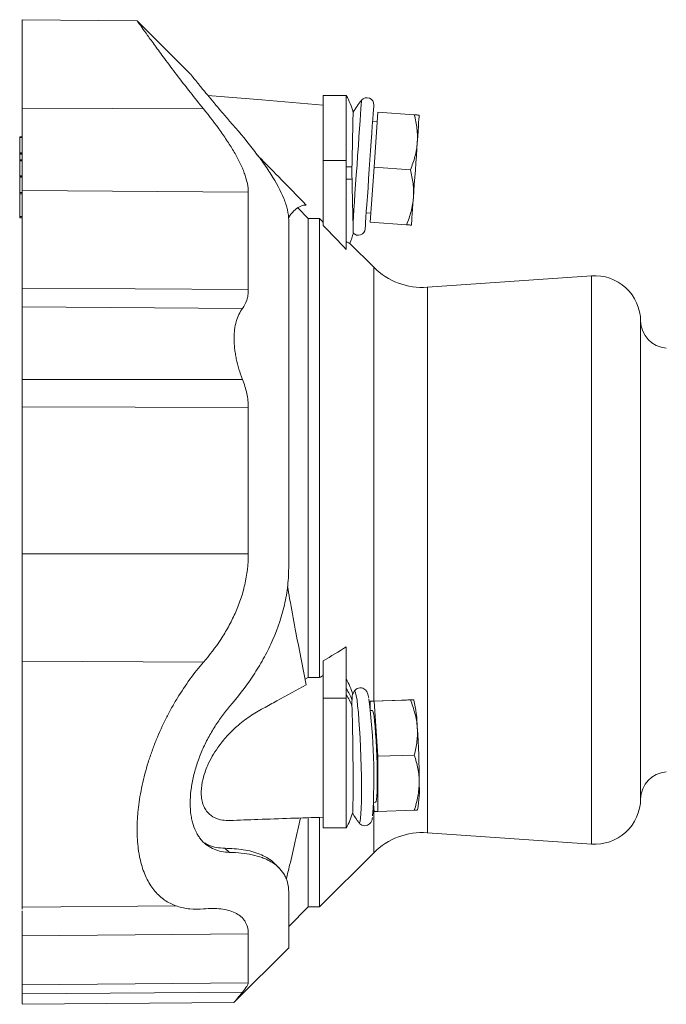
# Model space of a CAD drawing. Header units: millimetres. Extents: x 145 to 746, y 40 to 563.
# Tile 3 of 5: x 148 to 288, y 344 to 558. Entities that reach past the tile are written whole.
import ezdxf

# ---------------------------------------------------------------- set-up
doc = ezdxf.new("R2010")
doc.units = ezdxf.units.MM

msp = doc.modelspace()

# ---------------------------------------------------------------- linework, layer by layer
at = {"color": 7, "linetype": 'Continuous', "lineweight": 15}
for p, q in [((173.4, 557.65), (148.37, 557.86)), ((184.92, 546.12), (173.41, 557.62)), ((218.87, 541.36), (213.87, 541.36)), ((213.87, 541.36), (213.87, 527.21)), ((218.87, 541.36), (218.87, 527.21)), ((224.9, 525.76), (225.74, 537.73)), ((225.74, 537.73), (233.65, 537.18)), ((225.6, 535.74), (224.6, 535.81)), ((147.86, 532.38), (148.37, 532.38)), ((147.86, 532.2), (147.86, 528.9)), ((147.86, 528.71), (148.37, 528.71)), ((147.86, 528.6), (147.86, 527.38)), ((147.86, 527.36), (148.37, 527.36)), ((147.86, 527.18), (147.86, 523.88)), ((213.87, 527.21), (213.87, 513.08)), ((218.87, 527.21), (218.87, 507.83)), ((224.06, 513.79), (224.9, 525.76)), ((224.9, 525.76), (232.81, 525.21)), ((147.86, 523.69), (148.37, 523.69)), ((147.86, 519.96), (147.86, 515.06)), ((210.55, 514.62), (208.33, 516.9)), ((147.86, 514.78), (148.37, 514.78)), ((210.55, 514.62), (210.55, 414.7)), ((213.03, 514.61), (210.55, 514.62)), ((213.03, 514.61), (213.03, 414.72)), ((223.21, 515.86), (224.2, 515.79)), ((224.06, 513.79), (231.97, 513.24)), ((224.83, 504), (219.56, 509.27)), ((272.17, 502.14), (236.49, 499.64)), ((218.87, 421.39), (218.87, 410.23)), ((213.87, 418.36), (213.87, 410.23)), ((209.93, 414.35), (210.55, 414.7)), ((210.55, 414.7), (213.03, 414.72)), ((220.61, 411.74), (220.59, 411.72)), ((213.87, 410.23), (213.87, 382.03)), ((218.87, 410.23), (218.87, 382.03)), ((224.06, 409.56), (231.97, 409.84)), ((224.9, 409.58), (224.06, 409.56)), ((224.06, 409.56), (224.06, 407.92)), ((224.9, 409.58), (232.81, 409.85)), ((225.74, 397.59), (224.9, 409.58)), ((233.54, 409.82), (233.49, 409.9)), ((224.55, 407.57), (224.1, 407.56)), ((225.74, 397.59), (233.65, 397.87)), ((225.74, 385.59), (225.74, 397.59)), ((224.79, 387.2), (224.9, 385.58)), ((224.8, 387.57), (225.25, 387.58)), ((225.74, 385.59), (233.65, 385.87)), ((234.32, 385.87), (234.37, 385.97)), ((210.55, 384.19), (210.55, 364.81)), ((213.03, 384.29), (213.03, 364.81)), ((224.9, 385.58), (225.74, 385.59)), ((213.87, 382.03), (218.87, 382.03)), ((236.49, 380.97), (272.17, 378.47)), ((193.49, 376.69), (192.47, 377.58)), ((213.03, 364.81), (224.83, 376.61)), ((148.37, 364.73), (181.95, 365.02)), ((206.34, 360.59), (210.55, 364.81)), ((210.55, 364.81), (213.03, 364.81)), ((194.51, 344.07), (206.39, 355.93)), ((148.37, 343.63), (194.51, 344.03))]:
    msp.add_line(p, q, dxfattribs=at)
at = {"color": 8, "linetype": 'Continuous', "lineweight": 0}
for p, q in [((148.37, 538.6), (187.82, 538.45)), ((147.86, 532.2), (148.37, 532.2)), ((147.86, 528.9), (148.37, 528.9)), ((147.86, 528.6), (148.37, 528.6)), ((147.86, 527.18), (148.37, 527.18)), ((213.87, 527.21), (218.87, 527.21)), ((218.87, 525.86), (220.1, 525.86)), ((147.86, 523.88), (148.37, 523.88)), ((147.86, 523.6), (148.37, 523.6)), ((218.87, 523.16), (220.11, 523.16)), ((148.37, 520.7), (197.56, 520.33)), ((147.86, 520.23), (148.37, 520.23)), ((147.86, 519.96), (148.37, 519.96)), ((147.86, 515.06), (148.37, 515.06)), ((224.83, 504), (224.83, 409.59)), ((272.17, 440.31), (272.17, 502.14)), ((148.37, 499.42), (197.56, 499.15)), ((236.49, 499.64), (236.49, 380.97)), ((148.37, 495.39), (196.31, 495.04)), ((282.87, 440.31), (282.87, 492.3)), ((148.37, 479.6), (196.31, 479.59)), ((148.37, 473.62), (197.56, 473.47)), ((148.37, 441.66), (197.56, 441.65)), ((272.17, 378.47), (272.17, 440.31)), ((282.87, 388.31), (282.87, 440.31)), ((148.37, 418.26), (187.82, 418.07)), ((213.87, 410.23), (218.87, 410.23)), ((224.83, 386.54), (224.83, 376.61)), ((148.37, 358.56), (197.56, 358.93)), ((148.37, 347.88), (197.56, 348.3)), ((148.37, 345.92), (196.31, 346.29))]:
    msp.add_line(p, q, dxfattribs=at)
at = {"color": 7, "linetype": 'Continuous', "lineweight": 15, "flags": 128}
for points in [[(213.87, 539.29), (200.5, 540.41), (188.76, 541.39)], [(222.96, 512.36), (222.97, 512.52), (223.01, 512.99), (223.06, 513.76), (223.13, 514.82), (223.22, 516.13), (223.33, 517.67), (223.45, 519.4), (223.59, 521.28), (223.72, 523.27), (223.87, 525.32), (224.01, 527.38), (224.15, 529.4), (224.29, 531.34), (224.42, 533.15), (224.53, 534.79), (224.63, 536.22), (224.71, 537.41), (224.78, 538.32), (224.82, 538.94), (224.84, 539.26), (224.85, 539.3)], [(234.72, 537.11), (234.71, 537), (234.69, 536.7), (234.65, 536.19), (234.6, 535.5), (234.54, 534.63), (234.47, 533.6), (234.39, 532.42), (234.3, 531.12)], [(233.46, 519.15), (233.56, 520.55), (233.66, 522.04), (233.77, 523.57), (233.88, 525.13), (233.99, 526.7), (234.1, 528.23), (234.2, 529.72), (234.3, 531.12)], [(233.04, 513.16), (233.05, 513.27), (233.07, 513.57), (233.11, 514.07), (233.15, 514.77), (233.21, 515.64), (233.29, 516.67), (233.37, 517.85), (233.46, 519.15)], [(225.25, 387.58), (225.35, 387.74), (225.44, 388.19), (225.5, 388.93), (225.56, 389.93), (225.59, 391.16), (225.6, 392.59), (225.59, 394.17), (225.56, 395.85), (225.5, 397.59), (225.44, 399.32), (225.35, 401.01), (225.25, 402.58), (225.14, 404.01), (225.02, 405.24), (224.9, 406.24), (224.78, 406.97), (224.66, 407.42), (224.55, 407.57), (224.55, 407.57)]]:
    msp.add_lwpolyline(points, dxfattribs=at)
at = {"color": 8, "linetype": 'Continuous', "lineweight": 0, "flags": 128}
for points in [[(220.33, 513.8), (220.41, 515.03), (220.52, 516.51), (220.63, 518.2), (220.76, 520.05), (220.9, 522.04), (221.05, 524.12), (221.2, 526.23), (221.34, 528.35), (221.49, 530.41), (221.63, 532.37), (221.75, 534.2), (221.87, 535.85), (221.97, 537.28), (222.05, 538.46), (222.12, 539.38), (222.16, 540), (222.18, 540.31), (222.18, 540.35)], [(221.6, 383.15), (221.63, 383.12), (221.75, 383.15), (221.87, 383.48), (221.97, 384.13), (222.05, 385.06), (222.12, 386.27), (222.16, 387.72), (222.18, 389.38), (222.18, 391.23), (222.16, 393.2), (222.12, 395.27), (222.05, 397.39), (221.97, 399.51), (221.87, 401.59), (221.75, 403.57), (221.63, 405.42), (221.49, 407.09), (221.34, 408.56), (221.2, 409.78), (221.05, 410.73), (220.9, 411.38), (220.76, 411.74), (220.63, 411.78), (220.61, 411.74)]]:
    msp.add_lwpolyline(points, dxfattribs=at)
at = {"color": 7, "linetype": 'Continuous', "lineweight": 15}
for centre, radius, start, end in [((204.92, 533.51), 16, 15.399, 29.373), ((241.64, 524.59), 25.03, 140.9937, 148.2739), ((223.35, 539.4), 1.5, 356, 140.9937), ((221.47, 512.47), 1.5, 223.428, 356), ((204.92, 515.5), 16, 336.7687, 345.3505), ((235.44, 514.61), 15, 225, 274), ((272.87, 492.16), 10, 0.781, 94), ((288.87, 492.38), 6, 180.781, 266), ((204.92, 406.53), 16, 16.5593, 29.373), ((241.64, 398.16), 25.03, 147.1461, 148.8486), ((92.38, 393.11), 132.48, 356.3379, 7.3252), ((209.45, 403.72), 24.84, 0.4082, 14.2102), ((51.58, 391.52), 183.14, 0.1213, 3.8763), ((288.87, 388.23), 6, 94, 179.219), ((210.08, 390.35), 24.68, 349.7622, 3.6046), ((272.87, 388.45), 10, 266, 359.219), ((204.92, 389.88), 16, 330.627, 343.1618), ((241.64, 398.16), 25.03, 211.0795, 216.8587), ((235.44, 366.01), 15, 86, 135)]:
    msp.add_arc(centre, radius, start, end, dxfattribs=at)
at = {"color": 8, "linetype": 'Continuous', "lineweight": 0}
for centre, start, end in [((207.97, 405.21), 21.0469, 33.0898), ((207.97, 403.85), 21.0957, 33.0895)]:
    msp.add_arc(centre, 13, start, end, dxfattribs=at)
at = {"color": 7, "linetype": 'Continuous', "lineweight": 15}
for points, knots in [([(148.37, 538.6), (148.37, 539.77), (148.37, 540.94), (148.37, 543.27), (148.37, 544.42), (148.37, 546.68), (148.37, 547.78), (148.37, 549.88), (148.37, 550.88), (148.37, 552.72), (148.37, 553.57), (148.37, 555.07), (148.37, 555.72), (148.37, 556.77), (148.37, 557.18), (148.37, 557.73), (148.37, 557.86), (148.37, 557.86)], [0, 0, 0, 0, 0.125, 0.125, 0.25, 0.25, 0.375, 0.375, 0.5, 0.5, 0.625, 0.625, 0.75, 0.75, 0.875, 0.875, 1, 1, 1, 1]), ([(173.4, 557.61), (173.39, 557.62), (173.31, 557.74), (173.64, 557.28), (174.39, 556.22), (175.61, 554.52), (177.25, 552.25), (179.36, 549.38), (181.93, 545.95), (184.8, 542.24), (186.86, 539.65), (187.82, 538.45)], [0, 0, 0, 0, 0.012089, 0.135525, 0.248678, 0.364817, 0.484118, 0.606134, 0.74166, 0.879997, 1, 1, 1, 1]), ([(184.92, 546.12), (184.92, 546.12), (184.98, 546.05), (185.14, 545.85), (185.21, 545.76), (185.37, 545.56), (185.47, 545.44), (185.79, 545.04), (186.05, 544.71), (186.51, 544.14), (186.68, 543.94), (187.02, 543.51), (187.21, 543.28), (187.79, 542.57), (188.22, 542.05), (189.13, 540.95), (189.62, 540.36), (190.65, 539.13), (191.19, 538.5), (192.31, 537.19), (192.89, 536.51), (193.49, 535.82)], [0, 0, 0, 0, 0.125, 0.125, 0.1875, 0.1875, 0.25, 0.25, 0.375, 0.375, 0.4375, 0.4375, 0.5, 0.5, 0.625, 0.625, 0.75, 0.75, 0.875, 0.875, 1, 1, 1, 1]), ([(148.37, 520.7), (148.37, 521.75), (148.37, 522.92), (148.37, 525.52), (148.37, 526.94), (148.37, 529.99), (148.37, 531.61), (148.37, 535.01), (148.37, 536.78), (148.37, 538.6)], [0, 0, 0, 0, 0.25, 0.25, 0.5, 0.5, 0.75, 0.75, 1, 1, 1, 1]), ([(197.56, 520.33), (197.56, 521.51), (197.29, 522.81), (196.67, 524.58), (196.53, 524.95), (196.23, 525.68), (196.06, 526.06), (195.52, 527.19), (195.12, 527.95), (194.23, 529.5), (193.75, 530.29), (192.72, 531.88), (192.16, 532.69), (190.42, 535.14), (189.16, 536.79), (187.82, 538.45)], [0, 0, 0, 0, 0.25, 0.25, 0.3125, 0.3125, 0.375, 0.375, 0.5, 0.5, 0.625, 0.625, 0.75, 0.75, 1, 1, 1, 1]), ([(220.35, 537.76), (220.35, 537.76), (220.35, 537.82), (220.34, 537.6), (220.33, 537.07), (220.32, 536.17), (220.29, 534.95), (220.26, 533.46), (220.23, 531.71), (220.19, 529.84), (220.15, 527.86), (220.12, 526.53), (220.1, 525.86)], [0, 0, 0, 0, 0.004791, 0.118464, 0.22899, 0.342725, 0.453193, 0.566872, 0.677202, 0.790739, 0.894059, 1, 1, 1, 1]), ([(193.49, 535.82), (195.23, 533.83), (196.87, 531.87), (199.15, 528.97), (199.87, 528.01), (200.9, 526.58), (201.24, 526.11), (201.88, 525.17), (202.19, 524.7), (203.66, 522.4), (204.62, 520.63), (205.47, 518.53), (205.62, 518.11), (205.88, 517.29), (205.99, 516.89), (206.25, 515.72), (206.34, 514.98), (206.34, 514.27)], [0, 0, 0, 0, 0.25, 0.25, 0.375, 0.375, 0.4375, 0.4375, 0.5, 0.5, 0.75, 0.75, 0.8125, 0.8125, 0.875, 0.875, 1, 1, 1, 1]), ([(233.65, 537.18), (233.9, 536.18), (234.1, 535.17), (234.34, 533.15), (234.37, 532.14), (234.3, 531.12)], [0, 0, 0, 0, 0.5, 0.5, 1, 1, 1, 1]), ([(234.72, 537.11), (234.72, 537.11), (234.69, 537.11), (234.59, 537.11), (234.52, 537.12), (234.24, 537.14), (233.97, 537.16), (233.65, 537.18)], [0, 0, 0, 0, 0.25, 0.25, 0.5, 0.5, 1, 1, 1, 1]), ([(147.86, 532.2), (147.86, 532.24), (147.86, 532.29), (147.86, 532.36), (147.86, 532.38), (147.86, 532.38)], [0, 0, 0, 0, 0.5, 0.5, 1, 1, 1, 1]), ([(234.3, 531.12), (234.26, 530.61), (234.2, 530.1), (234.03, 529.1), (233.93, 528.6), (233.54, 527.13), (233.2, 526.16), (232.81, 525.21)], [0, 0, 0, 0, 0.25, 0.25, 0.5, 0.5, 1, 1, 1, 1]), ([(147.86, 528.71), (147.86, 528.71), (147.86, 528.73), (147.86, 528.8), (147.86, 528.85), (147.86, 528.9)], [0, 0, 0, 0, 0.5, 0.5, 1, 1, 1, 1]), ([(147.86, 528.71), (147.86, 528.71), (147.86, 528.7), (147.86, 528.66), (147.86, 528.63), (147.86, 528.6)], [0, 0, 0, 0, 0.5, 0.5, 1, 1, 1, 1]), ([(147.86, 527.18), (147.86, 527.22), (147.86, 527.27), (147.86, 527.34), (147.86, 527.36), (147.86, 527.36)], [0, 0, 0, 0, 0.5, 0.5, 1, 1, 1, 1]), ([(210.17, 517.54), (208.15, 519.6), (204.72, 523.11), (201.15, 526.73), (199.62, 528.29), (199.5, 528.42)], [0, 0, 0, 0, 0.5691066, 0.9650504, 1, 1, 1, 1]), ([(232.81, 525.21), (233.07, 524.21), (233.27, 523.2), (233.5, 521.18), (233.53, 520.17), (233.46, 519.15)], [0, 0, 0, 0, 0.5, 0.5, 1, 1, 1, 1]), ([(147.86, 523.69), (147.86, 523.69), (147.86, 523.71), (147.86, 523.78), (147.86, 523.83), (147.86, 523.88)], [0, 0, 0, 0, 0.5, 0.5, 1, 1, 1, 1]), ([(147.86, 523.69), (147.86, 523.69), (147.86, 523.69), (147.86, 523.65), (147.86, 523.62), (147.86, 523.6)], [0, 0, 0, 0, 0.5, 0.5, 1, 1, 1, 1]), ([(147.86, 520.23), (147.86, 520.69), (147.86, 521.46), (147.86, 522.85), (147.86, 523.43)], [0, 0, 0, 0, 0.583455, 1, 1, 1, 1]), ([(220.33, 513.8), (220.31, 514.34), (220.3, 514.95), (220.28, 515.99), (220.27, 516.35), (220.25, 517.1), (220.23, 517.88), (220.21, 518.7), (220.19, 519.55), (220.18, 519.99), (220.15, 521.32), (220.13, 522.23), (220.11, 523.16)], [0, 0, 0, 0, 0.25, 0.25, 0.375, 0.375, 0.5, 0.625, 0.625, 0.75, 0.75, 1, 1, 1, 1]), ([(148.37, 520.7), (148.37, 517.92), (148.37, 514.71), (148.37, 507.57), (148.37, 503.63), (148.37, 499.42)], [0, 0, 0, 0, 0.5, 0.5, 1, 1, 1, 1]), ([(147.86, 520.23), (147.86, 520.21), (147.86, 520.17), (147.86, 520.06), (147.86, 520), (147.86, 519.96)], [0, 0, 0, 0, 0.5, 0.5, 1, 1, 1, 1]), ([(197.56, 520.33), (197.56, 517.57), (197.56, 514.37), (197.56, 507.26), (197.56, 503.34), (197.56, 499.15)], [0, 0, 0, 0, 0.5, 0.5, 1, 1, 1, 1]), ([(233.46, 519.15), (233.42, 518.64), (233.36, 518.13), (233.2, 517.13), (233.09, 516.63), (232.7, 515.16), (232.37, 514.19), (231.97, 513.24)], [0, 0, 0, 0, 0.25, 0.25, 0.5, 0.5, 1, 1, 1, 1]), ([(206.3, 514.72), (206.38, 514.85), (206.86, 515.67), (207.75, 516.57), (208.97, 517.44), (209.77, 517.51), (210.17, 517.54)], [0, 0, 0, 0, 0.0629092, 0.3844041, 0.6911409, 1, 1, 1, 1]), ([(147.86, 514.78), (147.86, 514.78), (147.86, 514.79), (147.86, 514.82), (147.86, 514.84), (147.86, 514.91), (147.86, 514.94), (147.86, 515.01), (147.86, 515.04), (147.86, 515.06)], [0, 0, 0, 0, 0.25, 0.25, 0.5, 0.5, 0.75, 0.75, 1, 1, 1, 1]), ([(206.34, 438.57), (206.34, 442.21), (206.34, 445.92), (206.34, 453.4), (206.34, 457.16), (206.34, 464.63), (206.34, 468.34), (206.34, 475.58), (206.34, 479.12), (206.34, 485.92), (206.34, 489.18), (206.34, 495.34), (206.34, 498.24), (206.34, 503.6), (206.34, 506.06), (206.34, 510.52), (206.34, 512.52), (206.34, 514.27)], [0, 0, 0, 0, 0.125, 0.125, 0.25, 0.25, 0.375, 0.375, 0.5, 0.5, 0.625, 0.625, 0.75, 0.75, 0.875, 0.875, 1, 1, 1, 1]), ([(220.39, 511.46), (220.39, 511.46), (220.39, 511.45), (220.38, 511.86), (220.36, 512.61), (220.34, 513.4), (220.33, 513.8)], [0, 0, 0, 0, 0.175319, 0.454156, 0.722933, 1, 1, 1, 1]), ([(233.04, 513.16), (233.04, 513.16), (233.02, 513.17), (232.92, 513.17), (232.84, 513.18), (232.56, 513.2), (232.3, 513.22), (231.97, 513.24)], [0, 0, 0, 0, 0.25, 0.25, 0.5, 0.5, 1, 1, 1, 1]), ([(219.54, 509.24), (219.55, 509.24), (219.59, 509.22), (219.13, 509.44), (218.87, 509.57)], [0, 0, 0, 0, 0.43135, 1, 1, 1, 1]), ([(148.37, 495.39), (148.37, 495.93), (148.37, 496.54), (148.37, 497.89), (148.37, 498.63), (148.37, 499.42)], [0, 0, 0, 0, 0.5, 0.5, 1, 1, 1, 1]), ([(196.31, 495.04), (196.71, 495.56), (197.02, 496.16), (197.34, 497.19), (197.42, 497.56), (197.53, 498.33), (197.56, 498.73), (197.56, 499.15)], [0, 0, 0, 0, 0.5, 0.5, 0.75, 0.75, 1, 1, 1, 1]), ([(148.37, 495.39), (148.37, 494.59), (148.37, 493.61), (148.37, 491.34), (148.37, 490.04), (148.37, 487.25), (148.37, 485.74), (148.37, 482.68), (148.37, 481.12), (148.37, 479.6)], [0, 0, 0, 0, 0.25, 0.25, 0.5, 0.5, 0.75, 0.75, 1, 1, 1, 1]), ([(196.31, 479.59), (195.73, 481.08), (195.27, 482.58), (194.88, 484.46), (194.81, 484.84), (194.69, 485.58), (194.64, 485.95), (194.51, 487.04), (194.47, 487.74), (194.47, 488.77), (194.48, 489.11), (194.52, 489.78), (194.55, 490.1), (194.67, 491.04), (194.79, 491.63), (195.11, 492.74), (195.3, 493.27), (195.76, 494.22), (196.02, 494.65), (196.31, 495.04)], [0, 0, 0, 0, 0.25, 0.25, 0.3125, 0.3125, 0.375, 0.375, 0.5, 0.5, 0.5625, 0.5625, 0.625, 0.625, 0.75, 0.75, 0.875, 0.875, 1, 1, 1, 1]), ([(148.37, 479.6), (148.37, 478.59), (148.37, 477.57), (148.37, 475.56), (148.37, 474.57), (148.37, 473.62)], [0, 0, 0, 0, 0.5, 0.5, 1, 1, 1, 1]), ([(196.31, 479.59), (196.71, 478.59), (197.02, 477.57), (197.34, 476.03), (197.42, 475.51), (197.53, 474.48), (197.56, 473.97), (197.56, 473.47)], [0, 0, 0, 0, 0.5, 0.5, 0.75, 0.75, 1, 1, 1, 1]), ([(148.37, 441.66), (148.37, 447.08), (148.37, 452.54), (148.37, 463.28), (148.37, 468.55), (148.37, 473.62)], [0, 0, 0, 0, 0.5, 0.5, 1, 1, 1, 1]), ([(197.56, 441.65), (197.56, 447.05), (197.56, 452.48), (197.56, 463.17), (197.56, 468.42), (197.56, 473.47)], [0, 0, 0, 0, 0.5, 0.5, 1, 1, 1, 1]), ([(148.37, 441.66), (148.37, 439.62), (148.37, 437.56), (148.37, 433.47), (148.37, 431.44), (148.37, 427.46), (148.37, 425.52), (148.37, 421.77), (148.37, 419.97), (148.37, 418.26)], [0, 0, 0, 0, 0.25, 0.25, 0.5, 0.5, 0.75, 0.75, 1, 1, 1, 1]), ([(197.56, 441.65), (197.56, 439.36), (197.29, 437.12), (196.67, 434.38), (196.53, 433.84), (196.23, 432.76), (196.06, 432.23), (195.52, 430.65), (195.12, 429.63), (194.23, 427.65), (193.75, 426.69), (192.72, 424.82), (192.16, 423.91), (190.42, 421.26), (189.16, 419.62), (187.82, 418.07)], [0, 0, 0, 0, 0.25, 0.25, 0.3125, 0.3125, 0.375, 0.375, 0.5, 0.5, 0.625, 0.625, 0.75, 0.75, 1, 1, 1, 1]), ([(193.49, 408.41), (195.23, 410.42), (196.87, 412.55), (199.15, 415.94), (199.87, 417.1), (200.91, 418.91), (201.24, 419.53), (201.88, 420.76), (202.19, 421.39), (203.66, 424.55), (204.62, 427.19), (205.63, 431.36), (205.9, 432.79), (206.25, 435.67), (206.34, 437.11), (206.34, 438.57)], [0, 0, 0, 0, 0.25, 0.25, 0.375, 0.375, 0.4375, 0.4375, 0.5, 0.5, 0.75, 0.75, 0.875, 0.875, 1, 1, 1, 1]), ([(206.08, 434.53), (206.24, 433.65), (206.79, 430.5), (207.76, 425.33), (208.97, 419.04), (209.77, 415.12), (210.17, 413.15)], [0, 0, 0, 0, 0.117684, 0.417835, 0.707914, 1, 1, 1, 1]), ([(148.37, 364.77), (148.37, 365.05), (148.37, 365.68), (148.37, 367.43), (148.37, 369.92), (148.37, 373.14), (148.37, 377.02), (148.37, 381.46), (148.37, 386.31), (148.37, 391.4), (148.37, 396.54), (148.37, 401.56), (148.37, 406.33), (148.37, 410.73), (148.37, 414.72), (148.37, 417.11), (148.37, 418.26)], [0, 0, 0, 0, 0.055505, 0.126082, 0.199767, 0.275971, 0.353952, 0.432857, 0.511768, 0.589764, 0.665991, 0.739704, 0.810312, 0.877385, 0.940656, 1, 1, 1, 1]), ([(187.82, 418.07), (186.8, 416.89), (185.82, 415.65), (183.93, 413.06), (183.02, 411.71), (181.72, 409.59), (181.3, 408.86), (180.48, 407.38), (180.08, 406.62), (178.92, 404.33), (178.21, 402.77), (177.23, 400.37), (176.92, 399.56), (176.48, 398.33), (176.34, 397.92), (176.06, 397.1), (175.92, 396.68), (175.28, 394.6), (174.84, 392.94), (174.13, 389.66), (173.85, 388.02), (173.62, 386), (173.58, 385.59), (173.51, 384.79), (173.48, 384.4), (173.4, 383.22), (173.38, 382.46), (173.38, 380.21), (173.46, 378.77), (173.69, 377.07), (173.74, 376.73), (173.86, 376.07), (173.92, 375.75), (174.12, 374.81), (174.28, 374.2), (174.63, 373.04), (174.83, 372.49), (175.26, 371.44), (175.5, 370.93), (176.28, 369.5), (176.86, 368.68), (177.84, 367.6), (178.18, 367.27), (178.9, 366.66), (179.27, 366.38), (180.43, 365.63), (181.25, 365.25), (182.98, 364.67), (183.89, 364.49), (185.8, 364.3), (186.8, 364.31), (187.82, 364.4)], [0, 0, 0, 0, 0.0625, 0.0625, 0.125, 0.125, 0.15625, 0.15625, 0.1875, 0.1875, 0.25, 0.25, 0.28125, 0.28125, 0.296875, 0.296875, 0.3125, 0.3125, 0.375, 0.375, 0.4375, 0.4375, 0.453125, 0.453125, 0.46875, 0.46875, 0.5, 0.5, 0.5625, 0.5625, 0.578125, 0.578125, 0.59375, 0.59375, 0.625, 0.625, 0.65625, 0.65625, 0.6875, 0.6875, 0.75, 0.75, 0.78125, 0.78125, 0.8125, 0.8125, 0.875, 0.875, 0.9375, 0.9375, 1, 1, 1, 1]), ([(193.57, 383.64), (193.01, 383.64), (191.83, 383.65), (190.2, 384.16), (188.96, 385.03), (188.15, 386.11), (187.66, 387.17), (187.37, 388.45), (187.26, 390.26), (187.62, 392.7), (188.55, 395.34), (189.71, 397.61), (191.1, 399.8), (192.89, 402.02), (195.22, 404.34), (197.89, 406.35), (200.83, 408.06), (204.93, 410.25), (208.04, 411.97), (210.17, 413.15)], [0, 0, 0, 0, 0.048828, 0.103836, 0.158682, 0.189964, 0.221214, 0.252727, 0.284225, 0.339618, 0.395041, 0.437069, 0.479165, 0.54025, 0.601437, 0.678126, 0.755338, 0.8326, 1, 1, 1, 1]), ([(223.76, 410.21), (223.72, 410.41), (223.64, 410.84), (223.52, 411.25), (223.35, 411.63), (223.12, 411.97), (222.72, 412.31), (222.15, 412.51), (221.53, 412.47), (221.02, 412.22), (220.69, 411.89), (220.58, 411.7), (220.53, 411.61)], [0, 0, 0, 0, 0.173752, 0.367733, 0.470336, 0.546809, 0.624282, 0.704811, 0.787432, 0.864005, 0.932781, 1, 1, 1, 1]), ([(220.11, 409.88), (220.13, 410.21), (220.17, 410.8), (220.21, 411.13), (220.22, 411.11), (220.23, 411.1)], [0, 0, 0, 0, 0.503241, 0.901533, 1, 1, 1, 1]), ([(231.97, 409.84), (232.37, 409.85), (232.71, 409.86), (233.22, 409.88), (233.39, 409.88), (233.46, 409.88)], [0, 0, 0, 0, 0.5, 0.5, 1, 1, 1, 1]), ([(233.46, 409.88), (233.45, 409.88), (233.43, 409.88), (233.03, 409.86), (232.81, 409.85)], [0, 0, 0, 0, 0.428864, 1, 1, 1, 1]), ([(232.81, 409.85), (233.2, 408.89), (233.54, 407.91), (234.05, 405.92), (234.23, 404.92), (234.3, 403.9)], [0, 0, 0, 0, 0.5, 0.5, 1, 1, 1, 1]), ([(184.92, 387.4), (184.92, 388.27), (184.98, 389.17), (185.14, 390.54), (185.21, 391.01), (185.37, 391.95), (185.47, 392.42), (185.79, 393.85), (186.05, 394.8), (186.51, 396.21), (186.68, 396.68), (187.02, 397.62), (187.21, 398.09), (187.79, 399.48), (188.22, 400.38), (189.13, 402.13), (189.62, 402.99), (190.65, 404.65), (191.19, 405.44), (192.31, 406.97), (192.89, 407.71), (193.49, 408.41)], [0, 0, 0, 0, 0.125, 0.125, 0.1875, 0.1875, 0.25, 0.25, 0.375, 0.375, 0.4375, 0.4375, 0.5, 0.5, 0.625, 0.625, 0.75, 0.75, 0.875, 0.875, 1, 1, 1, 1]), ([(220.1, 408.54), (220.11, 408.25), (220.14, 407.56), (220.18, 406.2), (220.22, 404.46), (220.25, 402.51), (220.29, 400.45), (220.31, 398.31), (220.33, 396.16), (220.34, 394.05), (220.35, 392.07), (220.35, 390.24), (220.34, 388.64), (220.32, 387.29), (220.3, 386.25), (220.27, 385.56), (220.25, 385.24), (220.23, 385.25), (220.23, 385.25)], [0, 0, 0, 0, 0.045529, 0.111934, 0.180264, 0.246683, 0.315024, 0.381508, 0.449915, 0.516488, 0.584988, 0.651632, 0.720207, 0.786861, 0.85545, 0.922048, 0.990582, 1, 1, 1, 1]), ([(234.3, 403.9), (234.33, 403.39), (234.34, 402.88), (234.32, 401.86), (234.28, 401.36), (234.1, 399.85), (233.9, 398.86), (233.65, 397.87)], [0, 0, 0, 0, 0.25, 0.25, 0.5, 0.5, 1, 1, 1, 1]), ([(233.65, 397.87), (233.97, 396.9), (234.24, 395.91), (234.62, 393.92), (234.72, 392.92), (234.72, 391.91)], [0, 0, 0, 0, 0.5, 0.5, 1, 1, 1, 1]), ([(234.72, 391.91), (234.72, 391.4), (234.69, 390.89), (234.59, 389.86), (234.52, 389.35), (234.24, 387.84), (233.97, 386.85), (233.65, 385.87)], [0, 0, 0, 0, 0.25, 0.25, 0.5, 0.5, 1, 1, 1, 1]), ([(184.92, 387.4), (184.92, 386.52), (184.98, 385.7), (185.14, 384.53), (185.21, 384.15), (185.37, 383.41), (185.47, 383.06), (185.79, 382.03), (186.05, 381.41), (186.51, 380.56), (186.67, 380.3), (187.02, 379.79), (187.21, 379.55), (187.79, 378.87), (188.22, 378.49), (189.13, 377.84), (189.62, 377.57), (190.65, 377.14), (191.19, 376.98), (192.31, 376.76), (192.89, 376.7), (193.49, 376.69)], [0, 0, 0, 0, 0.125, 0.125, 0.1875, 0.1875, 0.25, 0.25, 0.375, 0.375, 0.4375, 0.4375, 0.5, 0.5, 0.625, 0.625, 0.75, 0.75, 0.875, 0.875, 1, 1, 1, 1]), ([(233.65, 385.87), (233.89, 385.88), (234.28, 385.89), (234.27, 385.9), (234.27, 385.9)], [0, 0, 0, 0, 0.605887, 1, 1, 1, 1]), ([(193.57, 383.63), (195.6, 383.7), (202.37, 383.94), (209.13, 384.18), (213.87, 384.34)], [0, 0, 0, 0, 0.300548, 1, 1, 1, 1]), ([(205.81, 370.93), (206.06, 371.91), (206.7, 374.45), (207.73, 378.87), (208.52, 382.46), (208.89, 384.17)], [0, 0, 0, 0, 0.244692, 0.640645, 1, 1, 1, 1]), ([(221.6, 383.16), (221.67, 383.08), (221.81, 382.89), (222.26, 382.59), (222.88, 382.45), (223.49, 382.58), (223.94, 382.89), (224.21, 383.22), (224.37, 383.53), (224.48, 383.86), (224.54, 384.08), (224.56, 384.26), (224.56, 384.28)], [0, 0, 0, 0, 0.0803829, 0.1797689, 0.2832991, 0.3954619, 0.4868885, 0.5743683, 0.6701452, 0.7923097, 0.9808739, 1, 1, 1, 1]), ([(187.92, 378.87), (188.25, 378.66), (189.08, 378.13), (190.61, 377.69), (191.85, 377.61), (192.47, 377.58)], [0, 0, 0, 0, 0.251536, 0.625675, 1, 1, 1, 1]), ([(192.47, 377.58), (193.83, 377.51), (196.57, 377.39), (199.55, 376.59), (201.58, 375.59), (202.64, 374.91), (203.1, 374.4), (203.21, 374.28)], [0, 0, 0, 0, 0.314701, 0.633585, 0.791368, 0.94911, 1, 1, 1, 1]), ([(193.49, 376.69), (195.23, 376.66), (196.87, 376.5), (199.15, 376.01), (199.87, 375.8), (200.91, 375.42), (201.24, 375.29), (201.88, 374.99), (202.19, 374.83), (203.66, 373.97), (204.62, 373.09), (205.47, 371.72), (205.62, 371.44), (205.88, 370.83), (205.99, 370.51), (206.25, 369.53), (206.34, 368.83), (206.34, 368.07)], [0, 0, 0, 0, 0.25, 0.25, 0.375, 0.375, 0.4375, 0.4375, 0.5, 0.5, 0.75, 0.75, 0.8125, 0.8125, 0.875, 0.875, 1, 1, 1, 1]), ([(204.25, 373.32), (204.08, 373.49), (203.73, 373.82), (203.39, 374.15), (203.22, 374.32)], [0, 0, 0, 0, 0.499972, 1, 1, 1, 1]), ([(206.34, 368.07), (206.34, 366.71), (206.34, 363.96), (206.34, 360.75), (206.34, 358.22), (206.34, 356.6), (206.34, 355.85), (206.34, 355.96), (206.34, 355.98)], [0, 0, 0, 0, 0.179889, 0.363851, 0.551078, 0.740668, 0.931645, 1, 1, 1, 1]), ([(148.37, 364.77), (148.37, 364.7), (148.37, 364.47), (148.37, 364.4), (148.37, 364.35)], [0, 0, 0, 0, 0.296908, 1, 1, 1, 1]), ([(197.56, 358.93), (197.56, 360.05), (197.29, 360.99), (196.67, 361.95), (196.53, 362.13), (196.23, 362.48), (196.06, 362.64), (195.52, 363.08), (195.12, 363.34), (194.23, 363.76), (193.75, 363.94), (192.72, 364.21), (192.16, 364.31), (190.42, 364.51), (189.16, 364.51), (187.82, 364.4)], [0, 0, 0, 0, 0.25, 0.25, 0.3125, 0.3125, 0.375, 0.375, 0.5, 0.5, 0.625, 0.625, 0.75, 0.75, 1, 1, 1, 1]), ([(148.37, 363.97), (148.37, 363.96), (148.37, 363.96), (148.37, 362.87), (148.37, 361.05), (148.37, 359.38), (148.37, 358.56)], [0, 0, 0, 0, 0.146723, 0.479786, 0.741171, 1, 1, 1, 1]), ([(148.37, 358.56), (148.37, 355.91), (148.37, 353.66), (148.37, 350.08), (148.37, 348.74), (148.37, 347.88)], [0, 0, 0, 0, 0.5, 0.5, 1, 1, 1, 1]), ([(197.56, 358.93), (197.56, 356.3), (197.56, 354.06), (197.56, 350.49), (197.56, 349.16), (197.56, 348.3)], [0, 0, 0, 0, 0.5, 0.5, 1, 1, 1, 1]), ([(148.37, 345.92), (148.37, 346.4), (148.37, 346.81), (148.37, 347.47), (148.37, 347.71), (148.37, 347.88)], [0, 0, 0, 0, 0.5, 0.5, 1, 1, 1, 1]), ([(196.31, 346.29), (196.71, 346.77), (197.02, 347.18), (197.34, 347.69), (197.42, 347.84), (197.53, 348.1), (197.56, 348.21), (197.56, 348.3)], [0, 0, 0, 0, 0.5, 0.5, 0.75, 0.75, 1, 1, 1, 1]), ([(148.37, 345.92), (148.37, 345.43), (148.37, 344.44), (148.37, 343.7), (148.37, 343.7), (148.37, 343.7)], [0, 0, 0, 0, 0.358821, 0.728044, 1, 1, 1, 1]), ([(194.51, 344.07), (194.5, 344.06), (194.47, 344.02), (194.7, 344.31), (195.23, 344.97), (195.91, 345.8), (196.31, 346.29)], [0, 0, 0, 0, 0.102812, 0.360354, 0.62516, 1, 1, 1, 1])]:
    msp.add_open_spline(points, degree=3, knots=knots, dxfattribs=at)
for points in [[(220.11, 523.16), (220.09, 524.06), (220.09, 524.96), (220.1, 525.86)], [(213.87, 513.75), (213.59, 514.04), (213.31, 514.33), (213.03, 514.61)], [(218.87, 507.83), (217.2, 509.58), (215.54, 511.33), (213.87, 513.08)], [(213.87, 418.36), (215.54, 419.37), (217.2, 420.38), (218.87, 421.39)], [(213.03, 414.72), (213.31, 414.88), (213.59, 415.03), (213.87, 415.18)], [(220.1, 408.54), (220.09, 409.04), (220.09, 409.48), (220.11, 409.88)]]:
    msp.add_open_spline(points, degree=3, dxfattribs=at)

doc.saveas('drawing.dxf')
